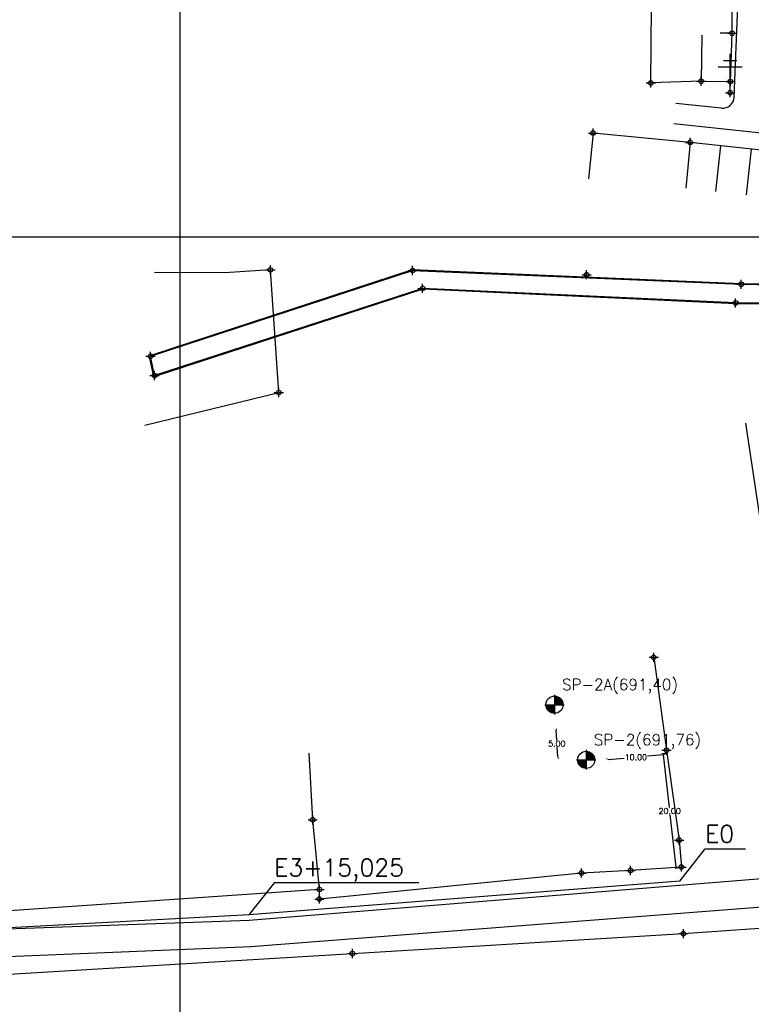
# Model space of a CAD drawing. Extents: x 539028 to 544996, y 8596245 to 8601028.
# Tile 9 of 41: x 541218 to 541345, y 8598030 to 8598201. Entities that reach past the tile are written whole.
import ezdxf
from ezdxf.enums import TextEntityAlignment as Align
from ezdxf.lldxf.tags import DXFTag

# ---------------------------------------------------------------- set-up
doc = ezdxf.new("R2010")
doc.units = 0
doc.header["$MEASUREMENT"] = 0
doc.header["$PDMODE"] = 34
doc.header["$PDSIZE"] = 0.8
for name, color, linetype in [('CANAL', 130, 'Continuous'), ('CASA', 2, 'Continuous'), ('CERCA', 9, 'CERCA_LINE'), ('ESTRADA_BARRO', 7, 'DASHED'), ('FUROS DE SONDAGEM', 7, 'Continuous'), ('INTERP', 7, 'Continuous'), ('MALHA', 9, 'Continuous'), ('POSTE', 7, 'Continuous'), ('TXT_ESTACA', 2, 'Continuous')]:
    doc.layers.add(name, color=color, linetype=linetype)
doc.styles.add('GEOSIS', font='ROMANS.SHX')
doc.styles.get("Standard").update_dxf_attribs({"font": 'romans.shx'})
doc.linetypes.add('CERCA_LINE', pattern='A,0.5,-0.2,["X",Standard,S=0.1,R=0,X=-0.1,Y=-0.05],-0.25', length=0.95)
tags = doc.linetypes.add('DASHED', pattern=[0.75, 0.5, -0.25]).pattern_tags.tags
tags[6:7] = [DXFTag(74, 4), DXFTag(75, 0), DXFTag(340, '0'), DXFTag(46, 1.0), DXFTag(50, 0.0), DXFTag(44, 0.0), DXFTag(45, 0.0)]
tags[4:5] = [DXFTag(74, 4), DXFTag(75, 0), DXFTag(340, '0'), DXFTag(46, 1.0), DXFTag(50, 0.0), DXFTag(44, 0.0), DXFTag(45, 0.0)]
doc.dimstyles.new('S', dxfattribs={"dimtxt": 3, "dimasz": 0.18, "dimexe": 0.18, "dimexo": 0.0625, "dimgap": 0.09, "dimtad": 0, "dimtih": 1, "dimtoh": 1, "dimdec": 4, "dimzin": 0, "dimdsep": 46, "dimtxsty": 'Standard', "dimcen": 0.09, "dimaunit": 1, "dimadec": 0, "dimazin": 0, "dimtfac": 1, "dimtdec": 3, "dimtofl": 0, "dimtmove": 0, "dimatfit": 3, "dimfxl": 0, "dimtolj": 1, "dimtzin": 0, "dimarcsym": 0})

# ---------------------------------------------------------------- blocks, each defined once
blk = doc.blocks.new('C')
at = {"layer": 'CASA'}
blk.add_lwpolyline([(0, 0), (0, 8)], dxfattribs=at)
blk = doc.blocks.new('SS')
at = {"layer": 'TXT_ESTACA', "style": 'GEOSIS'}
for s, p in [('E0', (815087.5773, 8767486.75)), ('E3+15,025', (815012.7801, 8767480.9078))]:
    blk.add_text(s, height=3, dxfattribs=at).set_placement(p, align=Align.BOTTOM_LEFT)
blk = doc.blocks.new('A$C094F77C8')
at = {"layer": 'POSTE'}
for p, q in [((1.17, 7), (4.08, 7)), ((2.62, 0), (2.62, 8.4)), ((0, 5.6), (5.25, 5.6))]:
    blk.add_line(p, q, dxfattribs=at)
blk = doc.blocks.new('A$C34DC2D19')
at = {"layer": 'POSTE', "xscale": 0.8, "yscale": 0.8, "zscale": 0.8}
blk.add_blockref('A$C094F77C8', (0, 0, 340.37), dxfattribs=at)
blk = doc.blocks.new('*D32')
at = {"color": 0, "lineweight": -2}
for p, q in [((541329.92, 8598073.42), (541329.17, 8598073.33)), ((541329.37, 8598073.18), (541330.44, 8598064.01)), ((541331.65, 8598053.67), (541330.58, 8598062.83)), ((541332.25, 8598053.56), (541331.49, 8598053.47))]:
    blk.add_line(p, q, dxfattribs=at)
at = {"color": 0}
for points in [[(541329.4, 8598073.18), (541329.34, 8598073.17), (541329.35, 8598073.35)], [(541331.68, 8598053.67), (541331.62, 8598053.67), (541331.67, 8598053.49)]]:
    blk.add_solid(points, dxfattribs=at)
at = {"layer": 'Defpoints', "color": 0}
for p in [(541329.35, 8598073.35), (541329.98, 8598073.43), (541332.31, 8598053.56)]:
    blk.add_point(p, dxfattribs=at)
at = {"color": 0, "insert": (541330.51, 8598063.42), "char_height": 1, "attachment_point": 5}
blk.add_mtext('\\A1;20.00', dxfattribs=at)
blk = doc.blocks.new('*D33')
at = {"color": 0, "lineweight": -2}
for p, q in [((541329.44, 8598073.16), (541326.66, 8598072.93)), ((541329.62, 8598073.24), (541329.61, 8598073.36)), ((541319.65, 8598072.4), (541319.64, 8598072.51)), ((541319.84, 8598072.35), (541322.62, 8598072.59))]:
    blk.add_line(p, q, dxfattribs=at)
at = {"color": 0}
for points in [[(541329.44, 8598073.19), (541329.45, 8598073.13), (541329.62, 8598073.18)], [(541319.84, 8598072.38), (541319.84, 8598072.32), (541319.66, 8598072.34)]]:
    blk.add_solid(points, dxfattribs=at)
at = {"layer": 'Defpoints', "color": 0}
for p in [(541329.62, 8598073.18), (541319.66, 8598072.34), (541319.66, 8598072.34)]:
    blk.add_point(p, dxfattribs=at)
at = {"color": 0, "insert": (541324.64, 8598072.76), "char_height": 1, "attachment_point": 5}
blk.add_mtext('\\A1;10.00', dxfattribs=at)
blk = doc.blocks.new('Furos de sondagem')
at = {"linetype": 'Continuous'}
h = blk.add_hatch(color=256, dxfattribs=at)
edge = h.paths.add_edge_path()
edge.add_line((-0.3, -1.89), (-0.3, 0.61))
edge.add_line((-0.3, 0.61), (-2.81, 0.61))
edge.add_ellipse((-0.32, 0.6), major_axis=(1.76, 1.76), ratio=1, start_angle=134.663, end_angle=225.4136)
at = {"layer": 'FUROS DE SONDAGEM'}
h = blk.add_hatch(color=256, dxfattribs=at)
edge = h.paths.add_edge_path()
edge.add_ellipse((-0.32, 0.6), major_axis=(1.76, 1.76), ratio=1, start_angle=315.337, end_angle=404.5864)
edge.add_line((-0.3, 3.09), (-0.3, 0.61))
edge.add_line((-0.3, 0.61), (2.18, 0.61))
for p, q in [((-0.3, 3.46), (-0.3, -2.19)), ((-3.15, 0.61), (2.5, 0.61))]:
    blk.add_line(p, q)
blk.add_ellipse((-0.32, 0.6), major_axis=(1.76, 1.76), ratio=1)
blk.add_attdef('QUAL_É_O_FURO?', (1.89, 4.82), '', height=3.22)
blk = doc.blocks.new('*D57')
at = {"color": 0, "lineweight": -2}
for p, q in [((541310.76, 8598077.44), (541310.88, 8598075.71)), ((541310.81, 8598077.62), (541310.93, 8598077.63)), ((541311.08, 8598072.81), (541310.96, 8598074.53)), ((541311.16, 8598072.63), (541311.28, 8598072.64))]:
    blk.add_line(p, q, dxfattribs=at)
at = {"color": 0}
for points in [[(541310.79, 8598077.44), (541310.73, 8598077.44), (541310.75, 8598077.62)], [(541311.11, 8598072.81), (541311.05, 8598072.81), (541311.1, 8598072.63)]]:
    blk.add_solid(points, dxfattribs=at)
at = {"layer": 'Defpoints', "color": 0}
for p in [(541310.75, 8598077.62), (541310.75, 8598077.62), (541311.1, 8598072.63)]:
    blk.add_point(p, dxfattribs=at)
at = {"color": 0, "insert": (541310.92, 8598075.12), "char_height": 1, "attachment_point": 5}
blk.add_mtext('\\A1;5.00', dxfattribs=at)

msp = doc.modelspace()

# ---------------------------------------------------------------- linework, layer by layer
at = {"layer": 'CANAL'}
for points in [[(541240.343, 8598142.495), (541285.881, 8598157.401), (541342.934, 8598155.003), (541365.679, 8598154.583)], [(541240.389, 8598142.352), (541285.901, 8598157.25), (541342.929, 8598154.853), (541365.676, 8598154.433)], [(541366.461, 8598151.45), (541341.942, 8598151.463), (541287.639, 8598153.993), (541240.99, 8598138.813), (541240.243, 8598142.321)], [(541366.462, 8598151.6), (541341.945, 8598151.613), (541287.619, 8598154.144), (541241.102, 8598139.007), (541240.389, 8598142.352)]]:
    msp.add_lwpolyline(points, dxfattribs=at)
for p in [(541285.901, 8598157.25, 689.636), (541342.929, 8598154.853, 690.036), (541287.619, 8598154.144, 689.611), (541341.945, 8598151.613, 690.041), (541240.389, 8598142.352, 689.186), (541241.102, 8598139.007, 689.195)]:
    msp.add_point(p, dxfattribs=at)
at = {"layer": 'CASA'}
for p, q in [((541334.063, 8598179.482, 689.314), (541333.298, 8598171.519, 689.314)), ((541349.941, 8598177.728, 689.314), (541334.063, 8598179.482, 689.314))]:
    msp.add_line(p, q, dxfattribs=at)
at = {"layer": 'CASA', "elevation": 690.381}
msp.add_lwpolyline([(541336.07, 8598198.096), (541335.976, 8598190.096), (541341.054, 8598190.036), (541341.358, 8598198.434), (541339.298, 8598198.461)], dxfattribs=at)
at = {"layer": 'CASA'}
for p in [(541341.358, 8598198.434, 690.381), (541341.054, 8598190.036, 689.889), (541334.063, 8598179.482, 689.314)]:
    msp.add_point(p, dxfattribs=at)
at = {"layer": 'CERCA'}
for points, elevation in [([(541335.976, 8598190.096), (541327.233, 8598189.795), (541327.391, 8598209.76), (541280.006, 8598211.486), (541280.37, 8598218.357)], 690.06), ([(541341.358, 8598198.434), (541341.407, 8598206.964)], 690.381), ([(541334.063, 8598179.482), (541317.213, 8598181.101), (541316.448, 8598173.138)], 689.314), ([(541343.659, 8598130.766), (541343.659, 8598130.766), (541349.56, 8598091.494), (541354.82, 8598091.417)], 690.678), ([(541327.747, 8598090.1), (541329.967, 8598073.966), (541332.149, 8598058.373), (541332.546, 8598053.701), (541323.718, 8598053.107), (541315.208, 8598052.657), (541269.701, 8598048.145), (541269.729, 8598049.805), (541268.545, 8598061.902), (541267.917, 8598073.455)], 690.911), ([(541269.729, 8598049.805), (541154.435, 8598041.848), (541153.619, 8598054.909), (541152.494, 8598074.027)], 690.911), ([(541156.204, 8598031.504), (541275.45, 8598038.673), (541332.899, 8598042.135), (541360.887, 8598044.104)], 691.263)]:
    msp.add_lwpolyline(points, dxfattribs=dict(at, elevation=elevation))
msp.add_lwpolyline([(541239.416, 8598130.38), (541262.667, 8598136.066), (541261.208, 8598157.364), (541253.227, 8598156.818), (541241.074, 8598156.883)], dxfattribs=at)
for p in [(541327.233, 8598189.795, 689.776), (541335.976, 8598190.096, 690.06), (541317.213, 8598181.101, 689.418), (541261.208, 8598157.364, 688.378), (541316.101, 8598156.523, 688.726), (541262.667, 8598136.066, 688.562), (541327.747, 8598090.1, 690.911), (541329.967, 8598073.966, 692.095), (541268.545, 8598061.902, 691.749), (541332.149, 8598058.373, 692.688), (541332.546, 8598053.701, 693.395), (541315.208, 8598052.657, 692.959), (541323.718, 8598053.107, 693.293), (541269.729, 8598049.805, 693.083), (541269.701, 8598048.145, 692.981), (541332.899, 8598042.135, 694.011), (541275.45, 8598038.673, 693.105)]:
    msp.add_point(p, dxfattribs=at)
at = {"layer": 'ESTRADA_BARRO'}
for p, q in [((541341.699, 8598187.343), (541342.506, 8598207.998)), ((541339.491, 8598185.432), (541331.603, 8598186.263)), ((541353.009, 8598180.388), (541331.226, 8598182.683)), ((541257.544, 8598044.501, 668.696), (541364.071, 8598053.151, 668.696)), ((541156.166, 8598040.756, 668.696), (541257.544, 8598044.501, 668.696))]:
    msp.add_line(p, q, dxfattribs=at)
at = {"layer": 'ESTRADA_BARRO', "elevation": 668.696}
msp.add_lwpolyline([(540482.2, 8598190.421), (540545.601, 8598174.373), (540559.644, 8598167.908), (540641.629, 8598110.737), (540691.247, 8598082.44), (540798.154, 8598041.975), (540815.544, 8598037.132), (540858.2, 8598032.265), (541017.346, 8598030.483), (541156.378, 8598035.76), (541257.786, 8598039.906), (541364.455, 8598048.166)], dxfattribs=at)
at = {"layer": 'ESTRADA_BARRO'}
msp.add_arc((541339.701, 8598187.421), 2, 263.98723, 357.76343, dxfattribs=at)
at = {"layer": 'INTERP', "elevation": 693.594}
msp.add_lwpolyline([(541332.29, 8598051.255), (541257.493, 8598045.413), (541142.219, 8598039.159), (541017.275, 8598035.484), (540857.996, 8598036.954), (540816.017, 8598042.506), (540692.827, 8598086.651), (540587.555, 8598153.641), (540553.627, 8598176.723), (540474.176, 8598197.844), (540448.88, 8598220.531), (540424.728, 8598253.644), (540394.012, 8598287.879), (540344.238, 8598318.722), (540256.217, 8598367.452)], dxfattribs=at)
at = {"layer": 'MALHA'}
for p, q in [((541245.513, 8601028.275), (541245.513, 8596264.109)), ((539050.307, 8598163.105), (544995.7, 8598163.105))]:
    msp.add_line(p, q, dxfattribs=at)
at = {"layer": 'POSTE'}
msp.add_point((541341.007, 8598188.113, 689.644), dxfattribs=at)
at = {"layer": 'TXT_ESTACA', "color": 8}
for points, elevation in [([(541332.29, 8598051.255), (541336.698, 8598056.881), (541343.678, 8598056.881)], 693.594), ([(541257.493, 8598045.413), (541261.954, 8598051.032), (541286.944, 8598051.032)], 692.857)]:
    msp.add_lwpolyline(points, dxfattribs=dict(at, elevation=elevation))

# ---------------------------------------------------------------- block references
at = {"layer": 'CASA'}
msp.add_blockref('SS', (-273750.885, -169429.696), dxfattribs=at)
at = {"layer": 'CASA', "rotation": 173.6951783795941}
for p in [(541339.356, 8598178.897, 689.314), (541344.648, 8598178.313, 689.314)]:
    msp.add_blockref('C', p, dxfattribs=at)
at = {"layer": 'FUROS DE SONDAGEM', "xscale": 0.6, "yscale": 0.6, "zscale": 0.6}
for p, values in [((541310.71, 8598081.514), {'QUAL_É_O_FURO?': 'SP-2A(691,40)'}), ((541316.215, 8598071.939), {'QUAL_É_O_FURO?': 'SP-2(691,76)'})]:
    msp.add_blockref('Furos de sondagem', p, dxfattribs=at).add_auto_attribs(values)
at = {"layer": 'POSTE'}
msp.add_blockref('A$C34DC2D19', (541338.907, 8598188.113, 349.269), dxfattribs=at)

# ---------------------------------------------------------------- dimensions: what is measured, and where the dimension line sits
for p1, p2, distance, picture, middle in [((541311.097, 8598072.63), (541310.749, 8598077.618), 0, '*D57', (541310.923, 8598075.124)), ((541329.623, 8598073.179), (541319.658, 8598072.335), 0, '*D33', (541324.641, 8598072.757)), ((541332.309, 8598053.564), (541329.983, 8598073.429), 0.64, '*D32', (541330.51, 8598063.422))]:
    dim = msp.add_aligned_dim(p1=p1, p2=p2, distance=distance, dimstyle='S', override={"dimtxt": 1, "dimdec": 2})
    dim.commit()
    dim.dimension.update_dxf_attribs({"geometry": picture, "text_midpoint": middle})

doc.saveas('drawing.dxf')
